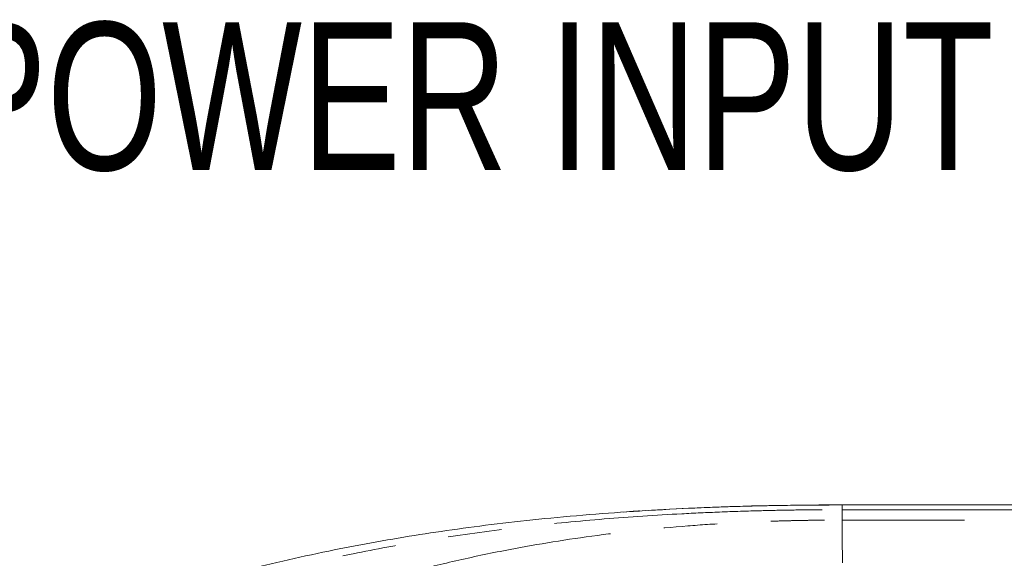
# Model space of a CAD drawing. Header units: millimetres. Extents: x 19 to 844, y 7 to 552.
# Tile 10 of 175: x 83 to 106, y 133 to 146. Entities that reach past the tile are written whole.
import ezdxf

# ---------------------------------------------------------------- set-up
doc = ezdxf.new("R2010")
doc.units = ezdxf.units.MM
doc.linetypes.add('PHANTOM', pattern=[12.7, 6.35, -1.27, 1.27, -1.27, 1.27, -1.27])
doc.styles.add('SLDTEXTSTYLE0', font='TXT', dxfattribs={"width": 0.75})

msp = doc.modelspace()

# ---------------------------------------------------------------- linework, layer by layer
at = {"color": 7, "linetype": 'Continuous', "lineweight": 15}
for p, q in [((102.648, 134.211), (270.648, 134.211)), ((97.608, 134.053), (97.459, 134.038))]:
    msp.add_line(p, q, dxfattribs=at)
at = {"color": 8, "linetype": 'PHANTOM', "lineweight": 0}
for p, q in [((102.648, 133.852), (102.648, 134.099)), ((102.648, 134.099), (270.648, 134.099)), ((270.648, 133.852), (102.648, 133.852))]:
    msp.add_line(p, q, dxfattribs=at)
at = {"color": 7, "linetype": 'Continuous', "lineweight": 15}
for points, knots in [([(60.943, 117.593), (61.08, 117.679), (61.341, 117.842), (61.95, 118.225), (62.722, 118.715), (63.623, 119.292), (64.297, 119.726), (64.801, 120.053), (65.363, 120.419), (66.112, 120.907), (67.006, 121.494), (67.825, 122.033), (68.49, 122.471), (69.019, 122.819), (69.594, 123.198), (70.318, 123.673), (71.242, 124.277), (72.196, 124.895), (73.496, 125.727), (75.133, 126.75), (77.196, 127.974), (79.029, 128.977), (80.62, 129.774), (82.521, 130.658), (84.414, 131.415), (86.241, 132.021), (87.604, 132.434), (89.013, 132.801), (90.446, 133.114), (91.487, 133.316), (92.503, 133.49), (93.54, 133.644), (94.617, 133.783), (95.761, 133.906), (96.935, 134.008), (98.121, 134.088), (99.096, 134.137), (99.873, 134.166), (100.442, 134.184), (101.005, 134.196), (101.554, 134.205), (102.101, 134.211), (102.464, 134.211), (102.648, 134.211)], [0, 0, 0, 0, 0.013363, 0.025483, 0.059403, 0.088116, 0.112332, 0.124151, 0.136111, 0.165436, 0.194236, 0.219705, 0.241304, 0.254814, 0.267806, 0.293323, 0.319711, 0.349745, 0.377, 0.431706, 0.48815, 0.545089, 0.57512, 0.607712, 0.683944, 0.705918, 0.726946, 0.770633, 0.792052, 0.811439, 0.830502, 0.848906, 0.867878, 0.887617, 0.908295, 0.927592, 0.946779, 0.955965, 0.965137, 0.97406, 0.982825, 0.991263, 1, 1, 1, 1]), ([(102.648, 134.211), (102.102, 134.208), (101.011, 134.203), (99.482, 134.16), (98.501, 134.105), (98.064, 134.081)], [0, 0, 0, 0, 0.357266, 0.713865, 1, 1, 1, 1]), ([(97.848, 134.069), (97.848, 134.068), (97.847, 134.068), (97.841, 134.068), (97.829, 134.067), (97.809, 134.066), (97.779, 134.064), (97.742, 134.062), (97.7, 134.059), (97.655, 134.056), (97.624, 134.054), (97.608, 134.053)], [0, 0, 0, 0, 0.083566, 0.166601, 0.25056, 0.375432, 0.501279, 0.626714, 0.751447, 0.875864, 1, 1, 1, 1]), ([(97.608, 134.053), (97.619, 134.054), (97.64, 134.055), (97.671, 134.057), (97.705, 134.059), (97.743, 134.062), (97.779, 134.064), (97.81, 134.066), (97.832, 134.067), (97.846, 134.068), (97.847, 134.068), (97.848, 134.069)], [0, 0, 0, 0, 0.083556, 0.166557, 0.250442, 0.375407, 0.501307, 0.626824, 0.751551, 0.875884, 1, 1, 1, 1]), ([(97.848, 134.069), (97.848, 134.069), (97.847, 134.068), (97.841, 134.068), (97.829, 134.067), (97.809, 134.066), (97.779, 134.064), (97.742, 134.062), (97.7, 134.059), (97.655, 134.056), (97.624, 134.054), (97.608, 134.053)], [0, 0, 0, 0, 0.083565, 0.166599, 0.250558, 0.375428, 0.50127, 0.626703, 0.751436, 0.875859, 1, 1, 1, 1]), ([(97.608, 134.053), (97.619, 134.054), (97.64, 134.055), (97.671, 134.057), (97.705, 134.059), (97.743, 134.062), (97.779, 134.064), (97.81, 134.066), (97.832, 134.068), (97.846, 134.068), (97.847, 134.069), (97.848, 134.069)], [0, 0, 0, 0, 0.083557, 0.166558, 0.250443, 0.375409, 0.501309, 0.626827, 0.751553, 0.875885, 1, 1, 1, 1]), ([(97.848, 134.069), (97.848, 134.069), (97.847, 134.069), (97.841, 134.068), (97.829, 134.067), (97.809, 134.066), (97.779, 134.064), (97.742, 134.062), (97.7, 134.059), (97.655, 134.056), (97.624, 134.054), (97.608, 134.053)], [0, 0, 0, 0, 0.0835636, 0.1665968, 0.2505554, 0.3754227, 0.501262, 0.6266924, 0.7514257, 0.8758548, 1, 1, 1, 1]), ([(97.608, 134.053), (97.619, 134.054), (97.64, 134.055), (97.671, 134.057), (97.705, 134.059), (97.743, 134.062), (97.779, 134.064), (97.81, 134.066), (97.832, 134.068), (97.846, 134.068), (97.847, 134.069), (97.848, 134.069)], [0, 0, 0, 0, 0.083557, 0.166559, 0.250444, 0.375411, 0.501311, 0.626829, 0.751555, 0.875886, 1, 1, 1, 1]), ([(97.848, 134.069), (97.848, 134.069), (97.847, 134.069), (97.841, 134.068), (97.829, 134.067), (97.809, 134.066), (97.779, 134.064), (97.742, 134.062), (97.7, 134.059), (97.655, 134.056), (97.624, 134.054), (97.608, 134.053)], [0, 0, 0, 0, 0.083562, 0.166595, 0.250553, 0.375418, 0.501254, 0.626681, 0.751415, 0.87585, 1, 1, 1, 1]), ([(97.608, 134.053), (97.619, 134.054), (97.64, 134.055), (97.671, 134.057), (97.705, 134.06), (97.743, 134.062), (97.779, 134.064), (97.81, 134.066), (97.832, 134.068), (97.846, 134.069), (97.847, 134.069), (97.848, 134.069)], [0, 0, 0, 0, 0.083558, 0.16656, 0.250446, 0.375413, 0.501313, 0.626832, 0.751557, 0.875887, 1, 1, 1, 1]), ([(97.848, 134.069), (97.848, 134.069), (97.847, 134.069), (97.841, 134.068), (97.829, 134.068), (97.809, 134.066), (97.779, 134.064), (97.742, 134.062), (97.7, 134.059), (97.655, 134.056), (97.624, 134.054), (97.608, 134.053)], [0, 0, 0, 0, 0.083561, 0.166593, 0.250551, 0.375413, 0.501245, 0.62667, 0.751404, 0.875845, 1, 1, 1, 1]), ([(97.608, 134.053), (97.619, 134.054), (97.64, 134.055), (97.671, 134.057), (97.705, 134.06), (97.743, 134.062), (97.779, 134.064), (97.81, 134.066), (97.832, 134.068), (97.846, 134.069), (97.847, 134.069), (97.848, 134.069)], [0, 0, 0, 0, 0.083558, 0.166561, 0.250447, 0.375415, 0.501316, 0.626835, 0.751559, 0.875889, 1, 1, 1, 1]), ([(97.848, 134.069), (97.848, 134.069), (97.847, 134.069), (97.841, 134.068), (97.829, 134.068), (97.809, 134.066), (97.779, 134.064), (97.742, 134.062), (97.7, 134.059), (97.655, 134.056), (97.624, 134.054), (97.608, 134.053)], [0, 0, 0, 0, 0.083559, 0.16659, 0.250549, 0.375408, 0.501237, 0.626659, 0.751394, 0.875841, 1, 1, 1, 1]), ([(97.608, 134.053), (97.619, 134.054), (97.64, 134.055), (97.671, 134.057), (97.705, 134.06), (97.743, 134.062), (97.779, 134.064), (97.81, 134.066), (97.832, 134.068), (97.846, 134.069), (97.847, 134.069), (97.848, 134.069)], [0, 0, 0, 0, 0.083559, 0.166562, 0.250448, 0.375417, 0.501318, 0.626838, 0.751561, 0.87589, 1, 1, 1, 1]), ([(97.848, 134.069), (97.848, 134.069), (97.847, 134.069), (97.841, 134.068), (97.829, 134.068), (97.809, 134.066), (97.779, 134.064), (97.742, 134.062), (97.7, 134.059), (97.655, 134.056), (97.624, 134.054), (97.608, 134.053)], [0, 0, 0, 0, 0.0835578, 0.1665882, 0.2505469, 0.3754031, 0.5012278, 0.6266481, 0.7513828, 0.8758358, 1, 1, 1, 1]), ([(97.608, 134.053), (97.619, 134.054), (97.64, 134.055), (97.671, 134.058), (97.705, 134.06), (97.743, 134.062), (97.779, 134.065), (97.81, 134.066), (97.832, 134.068), (97.846, 134.069), (97.847, 134.069), (97.848, 134.069)], [0, 0, 0, 0, 0.083559, 0.166563, 0.25045, 0.375419, 0.50132, 0.62684, 0.751563, 0.875891, 1, 1, 1, 1]), ([(97.848, 134.069), (97.848, 134.069), (97.847, 134.069), (97.841, 134.069), (97.829, 134.068), (97.809, 134.067), (97.779, 134.065), (97.742, 134.062), (97.7, 134.06), (97.655, 134.057), (97.624, 134.054), (97.608, 134.053)], [0, 0, 0, 0, 0.083556, 0.166586, 0.250545, 0.375398, 0.501219, 0.626637, 0.751372, 0.875831, 1, 1, 1, 1]), ([(97.608, 134.053), (97.619, 134.054), (97.64, 134.056), (97.671, 134.058), (97.705, 134.06), (97.743, 134.062), (97.779, 134.065), (97.81, 134.067), (97.832, 134.068), (97.846, 134.069), (97.847, 134.069), (97.848, 134.069)], [0, 0, 0, 0, 0.08356, 0.166564, 0.250451, 0.375421, 0.501322, 0.626843, 0.751565, 0.875892, 1, 1, 1, 1]), ([(97.848, 134.069), (97.848, 134.069), (97.847, 134.069), (97.841, 134.069), (97.829, 134.068), (97.809, 134.067), (97.779, 134.065), (97.742, 134.062), (97.7, 134.06), (97.655, 134.057), (97.624, 134.055), (97.608, 134.054)], [0, 0, 0, 0, 0.0835549, 0.1665839, 0.2505426, 0.3753931, 0.5012103, 0.6266253, 0.7513607, 0.875826, 1, 1, 1, 1]), ([(97.608, 134.054), (97.619, 134.054), (97.64, 134.056), (97.671, 134.058), (97.705, 134.06), (97.743, 134.062), (97.779, 134.065), (97.81, 134.067), (97.832, 134.068), (97.846, 134.069), (97.847, 134.069), (97.848, 134.069)], [0, 0, 0, 0, 0.08356, 0.166565, 0.250452, 0.375423, 0.501325, 0.626846, 0.751567, 0.875893, 1, 1, 1, 1]), ([(97.848, 134.069), (97.848, 134.069), (97.847, 134.069), (97.841, 134.069), (97.829, 134.068), (97.809, 134.067), (97.779, 134.065), (97.742, 134.062), (97.7, 134.06), (97.655, 134.057), (97.624, 134.055), (97.608, 134.054)], [0, 0, 0, 0, 0.083553, 0.166582, 0.25054, 0.375388, 0.501201, 0.626614, 0.751349, 0.875821, 1, 1, 1, 1]), ([(97.608, 134.054), (97.619, 134.054), (97.64, 134.056), (97.671, 134.058), (97.705, 134.06), (97.743, 134.062), (97.779, 134.065), (97.81, 134.067), (97.832, 134.068), (97.846, 134.069), (97.847, 134.069), (97.848, 134.069)], [0, 0, 0, 0, 0.083561, 0.166566, 0.250454, 0.375425, 0.501327, 0.626848, 0.751569, 0.875895, 1, 1, 1, 1]), ([(97.848, 134.069), (97.848, 134.069), (97.847, 134.069), (97.841, 134.069), (97.829, 134.068), (97.809, 134.067), (97.779, 134.065), (97.742, 134.063), (97.7, 134.06), (97.655, 134.057), (97.624, 134.055), (97.608, 134.054)], [0, 0, 0, 0, 0.0835519, 0.1665794, 0.2505382, 0.375383, 0.5011924, 0.626602, 0.7513381, 0.8758161, 1, 1, 1, 1]), ([(97.608, 134.054), (97.619, 134.054), (97.64, 134.056), (97.671, 134.058), (97.705, 134.06), (97.743, 134.063), (97.779, 134.065), (97.81, 134.067), (97.832, 134.068), (97.846, 134.069), (97.847, 134.069), (97.848, 134.069)], [0, 0, 0, 0, 0.083561, 0.166567, 0.250455, 0.375428, 0.501329, 0.626851, 0.751572, 0.875896, 1, 1, 1, 1]), ([(97.848, 134.068), (97.848, 134.068), (97.847, 134.068), (97.841, 134.068), (97.829, 134.067), (97.809, 134.066), (97.779, 134.064), (97.742, 134.061), (97.7, 134.059), (97.655, 134.056), (97.624, 134.054), (97.608, 134.053)], [0, 0, 0, 0, 0.083584, 0.166628, 0.250587, 0.375493, 0.501382, 0.626846, 0.751574, 0.875921, 1, 1, 1, 1]), ([(97.608, 134.053), (97.619, 134.053), (97.64, 134.055), (97.671, 134.057), (97.705, 134.059), (97.743, 134.061), (97.779, 134.064), (97.81, 134.066), (97.832, 134.067), (97.846, 134.068), (97.847, 134.068), (97.848, 134.068)], [0, 0, 0, 0, 0.0835491, 0.1665441, 0.2504225, 0.3753797, 0.5012736, 0.6267851, 0.7515206, 0.8758669, 1, 1, 1, 1]), ([(97.848, 134.068), (97.848, 134.068), (97.847, 134.068), (97.841, 134.068), (97.829, 134.067), (97.809, 134.066), (97.779, 134.064), (97.742, 134.061), (97.7, 134.059), (97.655, 134.056), (97.624, 134.054), (97.608, 134.053)], [0, 0, 0, 0, 0.083583, 0.166626, 0.250585, 0.375489, 0.501374, 0.626836, 0.751565, 0.875916, 1, 1, 1, 1]), ([(97.608, 134.053), (97.619, 134.053), (97.64, 134.055), (97.671, 134.057), (97.705, 134.059), (97.743, 134.061), (97.779, 134.064), (97.81, 134.066), (97.832, 134.067), (97.846, 134.068), (97.847, 134.068), (97.848, 134.068)], [0, 0, 0, 0, 0.08355, 0.166545, 0.250424, 0.375382, 0.501276, 0.626788, 0.751523, 0.875868, 1, 1, 1, 1]), ([(97.848, 134.068), (97.848, 134.068), (97.847, 134.068), (97.841, 134.068), (97.829, 134.067), (97.809, 134.066), (97.779, 134.064), (97.742, 134.061), (97.7, 134.059), (97.655, 134.056), (97.624, 134.054), (97.608, 134.053)], [0, 0, 0, 0, 0.083582, 0.166624, 0.250583, 0.375484, 0.501367, 0.626827, 0.751555, 0.875912, 1, 1, 1, 1]), ([(97.608, 134.053), (97.619, 134.053), (97.64, 134.055), (97.671, 134.057), (97.705, 134.059), (97.743, 134.061), (97.779, 134.064), (97.81, 134.066), (97.832, 134.067), (97.846, 134.068), (97.847, 134.068), (97.848, 134.068)], [0, 0, 0, 0, 0.08355, 0.166546, 0.250425, 0.375384, 0.501279, 0.626791, 0.751525, 0.875869, 1, 1, 1, 1]), ([(97.848, 134.068), (97.848, 134.068), (97.847, 134.068), (97.841, 134.068), (97.829, 134.067), (97.809, 134.066), (97.779, 134.064), (97.742, 134.061), (97.7, 134.059), (97.655, 134.056), (97.624, 134.054), (97.608, 134.053)], [0, 0, 0, 0, 0.08358, 0.166622, 0.250581, 0.375479, 0.501359, 0.626817, 0.751546, 0.875908, 1, 1, 1, 1]), ([(97.608, 134.053), (97.619, 134.053), (97.64, 134.055), (97.671, 134.057), (97.705, 134.059), (97.743, 134.061), (97.779, 134.064), (97.81, 134.066), (97.832, 134.067), (97.846, 134.068), (97.847, 134.068), (97.848, 134.068)], [0, 0, 0, 0, 0.083551, 0.166547, 0.250427, 0.375386, 0.501281, 0.626794, 0.751528, 0.875871, 1, 1, 1, 1]), ([(97.848, 134.068), (97.848, 134.068), (97.822, 134.067), (97.734, 134.061), (97.672, 134.057), (97.608, 134.053)], [0, 0, 0, 0, 0.5, 0.5, 1, 1, 1, 1]), ([(97.848, 134.068), (97.848, 134.068), (97.822, 134.067), (97.734, 134.061), (97.672, 134.057), (97.608, 134.053)], [0, 0, 0, 0, 0.5, 0.5, 1, 1, 1, 1]), ([(97.738, 134.061), (97.745, 134.062), (97.776, 134.064), (97.815, 134.066), (97.844, 134.068), (97.851, 134.068), (97.839, 134.068), (97.799, 134.065), (97.738, 134.061), (97.671, 134.057), (97.626, 134.054), (97.608, 134.053)], [0, 0, 0, 0, 0.038243, 0.170017, 0.301526, 0.387201, 0.518428, 0.649651, 0.780987, 0.912573, 1, 1, 1, 1]), ([(97.737, 134.061), (97.744, 134.062), (97.776, 134.064), (97.815, 134.066), (97.844, 134.068), (97.851, 134.068), (97.839, 134.068), (97.799, 134.065), (97.738, 134.061), (97.671, 134.057), (97.626, 134.054), (97.608, 134.053)], [0, 0, 0, 0, 0.040818, 0.172239, 0.303395, 0.388841, 0.519717, 0.650589, 0.781573, 0.912807, 1, 1, 1, 1]), ([(97.848, 134.068), (97.848, 134.068), (97.822, 134.067), (97.734, 134.061), (97.672, 134.057), (97.608, 134.053)], [0, 0, 0, 0, 0.5, 0.5, 1, 1, 1, 1]), ([(97.608, 134.053), (97.672, 134.057), (97.734, 134.061), (97.822, 134.067), (97.848, 134.068), (97.848, 134.068), (97.822, 134.067), (97.734, 134.061), (97.672, 134.057), (97.608, 134.053)], [0, 0, 0, 0, 0.25, 0.25, 0.5, 0.5, 0.75, 0.75, 1, 1, 1, 1]), ([(97.608, 134.053), (97.672, 134.057), (97.734, 134.061), (97.822, 134.067), (97.848, 134.068), (97.848, 134.068), (97.822, 134.067), (97.734, 134.061), (97.672, 134.057), (97.608, 134.053)], [0, 0, 0, 0, 0.25, 0.25, 0.5, 0.5, 0.75, 0.75, 1, 1, 1, 1]), ([(97.608, 134.053), (97.672, 134.057), (97.734, 134.061), (97.822, 134.067), (97.848, 134.068), (97.848, 134.068), (97.822, 134.067), (97.734, 134.061), (97.672, 134.057), (97.608, 134.053)], [0, 0, 0, 0, 0.25, 0.25, 0.5, 0.5, 0.75, 0.75, 1, 1, 1, 1]), ([(97.608, 134.053), (97.672, 134.057), (97.734, 134.061), (97.822, 134.067), (97.848, 134.068), (97.848, 134.068), (97.822, 134.067), (97.734, 134.061), (97.672, 134.057), (97.608, 134.053)], [0, 0, 0, 0, 0.25, 0.25, 0.5, 0.5, 0.75, 0.75, 1, 1, 1, 1]), ([(97.848, 134.068), (97.848, 134.068), (97.847, 134.068), (97.841, 134.068), (97.829, 134.067), (97.809, 134.066), (97.779, 134.064), (97.742, 134.061), (97.7, 134.059), (97.655, 134.056), (97.624, 134.054), (97.608, 134.053)], [0, 0, 0, 0, 0.0835855, 0.1666298, 0.2505895, 0.3754974, 0.5013891, 0.6268555, 0.7515829, 0.8759246, 1, 1, 1, 1]), ([(97.608, 134.053), (97.619, 134.053), (97.64, 134.055), (97.671, 134.057), (97.705, 134.059), (97.743, 134.061), (97.779, 134.064), (97.81, 134.066), (97.832, 134.067), (97.846, 134.068), (97.847, 134.068), (97.848, 134.068)], [0, 0, 0, 0, 0.083549, 0.166543, 0.250421, 0.375378, 0.501271, 0.626782, 0.751518, 0.875866, 1, 1, 1, 1])]:
    msp.add_open_spline(points, degree=3, knots=knots, dxfattribs=at)
at = {"color": 8, "linetype": 'PHANTOM', "lineweight": 0}
msp.add_open_spline([(102.648, 134.099), (102.648, 134.172), (102.648, 134.211), (102.648, 134.211)], degree=3, dxfattribs=at)
for points, knots in [([(61.785, 117.741), (61.944, 117.841), (62.255, 118.038), (62.716, 118.332), (63.164, 118.619), (63.598, 118.898), (64.018, 119.17), (64.424, 119.433), (64.816, 119.688), (65.194, 119.934), (65.557, 120.172), (65.906, 120.4), (66.24, 120.62), (66.559, 120.829), (66.863, 121.029), (67.152, 121.22), (67.425, 121.4), (67.683, 121.57), (67.926, 121.731), (68.152, 121.88), (68.363, 122.02), (68.558, 122.148), (68.737, 122.267), (68.9, 122.374), (69.046, 122.471), (69.176, 122.557), (69.29, 122.632), (69.387, 122.696), (69.468, 122.749), (69.532, 122.791), (69.768, 122.947), (70.465, 123.408), (71.527, 124.105), (72.728, 124.883), (74.158, 125.795), (75.965, 126.913), (77.987, 128.084), (80.364, 129.355), (82.861, 130.537), (85.856, 131.683), (88.25, 132.404), (90.273, 132.895), (91.81, 133.209), (93.451, 133.484), (95.165, 133.709), (96.995, 133.886), (98.519, 133.988), (99.77, 134.046), (100.616, 134.073), (101.341, 134.089), (101.876, 134.096), (102.299, 134.099), (102.544, 134.099), (102.648, 134.099)], [0, 0, 0, 0, 0.015812, 0.031112, 0.045898, 0.060172, 0.073933, 0.087181, 0.099916, 0.112139, 0.12385, 0.135048, 0.145733, 0.155906, 0.165567, 0.174715, 0.18335, 0.191474, 0.199084, 0.206182, 0.212767, 0.21884, 0.2244, 0.229447, 0.233982, 0.238004, 0.241513, 0.244509, 0.246993, 0.248964, 0.250422, 0.268802, 0.313074, 0.346792, 0.375746, 0.438432, 0.501144, 0.541819, 0.626615, 0.68929, 0.751856, 0.783116, 0.814314, 0.842957, 0.87651, 0.907685, 0.938549, 0.953206, 0.969323, 0.979673, 0.988234, 0.995009, 1, 1, 1, 1]), ([(70.2, 117.979), (70.29, 118.066), (70.473, 118.241), (70.754, 118.508), (71.043, 118.783), (71.342, 119.064), (71.809, 119.504), (72.453, 120.107), (73.579, 121.146), (75.051, 122.47), (76.87, 124.028), (78.75, 125.545), (80.656, 126.964), (82.656, 128.31), (84.412, 129.355), (85.939, 130.163), (87.18, 130.758), (88.48, 131.318), (89.778, 131.812), (91.076, 132.246), (92.32, 132.604), (93.557, 132.908), (95.014, 133.213), (96.797, 133.503), (98.555, 133.688), (99.916, 133.78), (100.666, 133.815), (101.223, 133.833), (101.583, 133.842), (101.941, 133.848), (102.295, 133.852), (102.531, 133.852), (102.648, 133.852)], [0, 0, 0, 0, 0.013037, 0.026388, 0.040062, 0.054065, 0.068403, 0.105619, 0.143498, 0.221703, 0.299882, 0.372362, 0.446716, 0.515523, 0.585093, 0.621261, 0.658655, 0.69626, 0.732279, 0.764012, 0.796316, 0.823136, 0.849902, 0.892792, 0.933943, 0.951144, 0.968148, 0.974658, 0.981091, 0.987455, 0.993755, 1, 1, 1, 1]), ([(102.648, 133.852), (102.649, 133.771), (102.649, 133.631), (102.65, 133.276), (102.651, 133.062), (102.651, 132.841)], [0, 0, 0, 0, 0.5, 0.5, 1, 1, 1, 1])]:
    msp.add_open_spline(points, degree=3, knots=knots, dxfattribs=at)

# ---------------------------------------------------------------- texts
at = {"color": 7, "linetype": 'Continuous', "lineweight": 0, "insert": (81.467, 145.649), "char_height": 3.5, "attachment_point": 1, "style": 'SLDTEXTSTYLE0'}
msp.add_mtext('POWER INPUT', dxfattribs=at)

doc.saveas('drawing.dxf')
